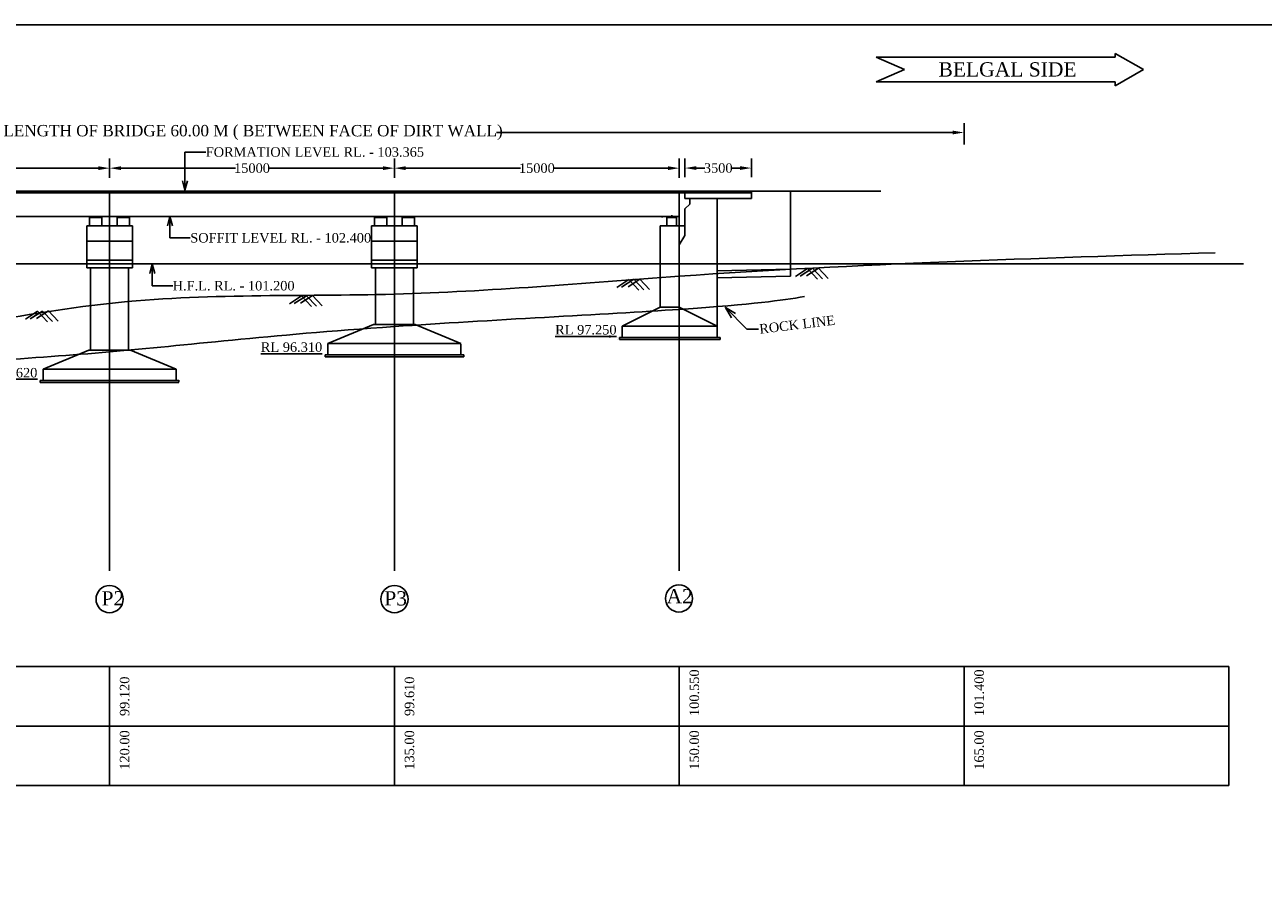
# Model space of a CAD drawing. Header units: millimetres. Extents: x 103078 to 9205504, y -104267 to 3479495.
# Tile 11 of 14: x 3846327 to 3911543, y 3368025 to 3413687. Entities that reach past the tile are written whole.
import ezdxf

# ---------------------------------------------------------------- set-up
doc = ezdxf.new("R2010")
doc.units = ezdxf.units.MM
doc.header["$LTSCALE"] = 500
doc.header["$MEASUREMENT"] = 0
doc.styles.get("Standard").update_dxf_attribs({"font": 'times.ttf'})
doc.styles.add('style1', font='txt.shx', dxfattribs={"height": 1})
doc.dimstyles.get("Standard").update_dxf_attribs({"dimtxt": 400, "dimasz": 215, "dimexe": 0.18, "dimexo": 0.0625, "dimgap": 0.09, "dimtad": 0, "dimtih": 1, "dimtoh": 1, "dimdec": 0, "dimzin": 4, "dimdsep": 46, "dimtxsty": 'Standard', "dimblk": 'OPEN90', "dimcen": 0, "dimadec": 0, "dimazin": 1, "dimtfac": 1, "dimtdec": 0, "dimtix": 1, "dimtofl": 0, "dimtmove": 0, "dimatfit": 3, "dimldrblk": 'OPEN30', "dimfxl": 1, "dimtolj": 1, "dimtzin": 0, "dimarcsym": 0})

# ---------------------------------------------------------------- blocks, each defined once
blk = doc.blocks.new('*D103')
at = {"color": 0, "linetype": 'Continuous', "lineweight": -2, "transparency": 16777216}
for p, q in [((3881093, 3405667), (3881093, 3406645)), ((3884593, 3405667), (3884593, 3406645)), ((3881693, 3406145), (3882133, 3406145)), ((3883993, 3406145), (3883553, 3406145))]:
    blk.add_line(p, q, dxfattribs=at)
for points in [[(3881693, 3406245), (3881693, 3406045), (3881093, 3406145)], [(3883993, 3406245), (3883993, 3406045), (3884593, 3406145)]]:
    blk.add_solid(points, dxfattribs=at)
at = {"layer": 'Defpoints', "color": 0, "linetype": 'Continuous', "lineweight": -2, "transparency": 16777216}
for p in [(3884593, 3406145), (3881093, 3404967), (3884593, 3404967)]:
    blk.add_point(p, dxfattribs=at)
at = {"color": 0, "linetype": 'Continuous', "lineweight": -2, "transparency": 16777216, "insert": (3882843, 3406145), "char_height": 500, "attachment_point": 5}
blk.add_mtext('\\A1;3500', dxfattribs=at)
blk = doc.blocks.new('*D105')
at = {"color": 0, "linetype": 'Continuous', "lineweight": -2, "transparency": 16777216}
for p, q in [((3835793, 3405624), (3835793, 3406639)), ((3850793, 3405624), (3850793, 3406639)), ((3836393, 3406139), (3842427, 3406139)), ((3850193, 3406139), (3844160, 3406139))]:
    blk.add_line(p, q, dxfattribs=at)
for points in [[(3836393, 3406239), (3836393, 3406039), (3835793, 3406139)], [(3850193, 3406239), (3850193, 3406039), (3850793, 3406139)]]:
    blk.add_solid(points, dxfattribs=at)
at = {"layer": 'Defpoints', "color": 0, "linetype": 'Continuous', "lineweight": -2, "transparency": 16777216}
for p in [(3850793, 3406139), (3835793, 3404924), (3850793, 3404924)]:
    blk.add_point(p, dxfattribs=at)
at = {"color": 0, "linetype": 'Continuous', "lineweight": -2, "transparency": 16777216, "insert": (3843293, 3406139), "char_height": 500, "attachment_point": 5}
blk.add_mtext('\\A1;15000', dxfattribs=at)
blk = doc.blocks.new('*D106')
at = {"color": 0, "linetype": 'Continuous', "lineweight": -2, "transparency": 16777216}
for p, q in [((3850793, 3405624), (3850793, 3406639)), ((3865793, 3405624), (3865793, 3406639)), ((3851393, 3406139), (3857427, 3406139)), ((3865193, 3406139), (3859160, 3406139))]:
    blk.add_line(p, q, dxfattribs=at)
for points in [[(3851393, 3406239), (3851393, 3406039), (3850793, 3406139)], [(3865193, 3406239), (3865193, 3406039), (3865793, 3406139)]]:
    blk.add_solid(points, dxfattribs=at)
at = {"layer": 'Defpoints', "color": 0, "linetype": 'Continuous', "lineweight": -2, "transparency": 16777216}
for p in [(3865793, 3406139), (3850793, 3404924), (3865793, 3404924)]:
    blk.add_point(p, dxfattribs=at)
at = {"color": 0, "linetype": 'Continuous', "lineweight": -2, "transparency": 16777216, "insert": (3858293, 3406139), "char_height": 500, "attachment_point": 5}
blk.add_mtext('\\A1;15000', dxfattribs=at)
blk = doc.blocks.new('*D107')
at = {"color": 0, "linetype": 'Continuous', "lineweight": -2, "transparency": 16777216}
for p, q in [((3865793, 3405624), (3865793, 3406639)), ((3880793, 3405624), (3880793, 3406639)), ((3866393, 3406139), (3872427, 3406139)), ((3880193, 3406139), (3874160, 3406139))]:
    blk.add_line(p, q, dxfattribs=at)
for points in [[(3866393, 3406239), (3866393, 3406039), (3865793, 3406139)], [(3880193, 3406239), (3880193, 3406039), (3880793, 3406139)]]:
    blk.add_solid(points, dxfattribs=at)
at = {"layer": 'Defpoints', "color": 0, "linetype": 'Continuous', "lineweight": -2, "transparency": 16777216}
for p in [(3880793, 3406139), (3865793, 3404924), (3880793, 3404924)]:
    blk.add_point(p, dxfattribs=at)
at = {"color": 0, "linetype": 'Continuous', "lineweight": -2, "transparency": 16777216, "insert": (3873293, 3406139), "char_height": 500, "attachment_point": 5}
blk.add_mtext('\\A1;15000', dxfattribs=at)

msp = doc.modelspace()

# ---------------------------------------------------------------- hatches: boundary and pattern name
at = {"linetype": 'Continuous', "lineweight": -2}
h = msp.add_hatch(color=0, dxfattribs=at)
h.dxf.hatch_style = 1
h.paths.add_polyline_path([(3850068.2, 3403599.2), (3849893.2, 3403599.2), (3849893.2, 3403534.2), (3850068.2, 3403534.2)])
h.paths.add_polyline_path([(3850243.2, 3403599.2), (3850068.2, 3403599.2), (3850068.2, 3403534.2), (3850243.2, 3403534.2)])
h = msp.add_hatch(color=0, dxfattribs=at)
h.dxf.hatch_style = 1
h.paths.add_polyline_path([(3851517.8, 3403599.2), (3851342.8, 3403599.2), (3851342.8, 3403534.2), (3851517.8, 3403534.2)])
h.paths.add_polyline_path([(3851692.8, 3403599.2), (3851517.8, 3403599.2), (3851517.8, 3403534.2), (3851692.8, 3403534.2)])
h = msp.add_hatch(color=0, dxfattribs=at)
h.dxf.hatch_style = 1
h.paths.add_polyline_path([(3865068.2, 3403599.2), (3864893.2, 3403599.2), (3864893.2, 3403534.2), (3865068.2, 3403534.2)])
h.paths.add_polyline_path([(3865243.2, 3403599.2), (3865068.2, 3403599.2), (3865068.2, 3403534.2), (3865243.2, 3403534.2)])
h = msp.add_hatch(color=0, dxfattribs=at)
h.dxf.hatch_style = 1
h.paths.add_polyline_path([(3866517.8, 3403599.2), (3866342.8, 3403599.2), (3866342.8, 3403534.2), (3866517.8, 3403534.2)])
h.paths.add_polyline_path([(3866692.8, 3403599.2), (3866517.8, 3403599.2), (3866517.8, 3403534.2), (3866692.8, 3403534.2)])
for points in [[(3880243.2, 3403599.2), (3880393.2, 3403599.2), (3880393.2, 3403534.2), (3880243.2, 3403534.2)], [(3880393.2, 3403599.2), (3880543.2, 3403599.2), (3880543.2, 3403534.2), (3880393.2, 3403534.2)]]:
    msp.add_hatch(color=0, dxfattribs=at).paths.add_polyline_path(points)

# ---------------------------------------------------------------- linework, layer by layer
at = {"color": 0, "linetype": 'Continuous', "lineweight": -2}
for p, q in [((3903745.3, 3412174.2, -14460.2), (3903745.3, 3411974.2, -14460.2)), ((3903745.3, 3412174.2, -14460.2), (3905245.3, 3411324.7, -14460.2)), ((3891154.8, 3411974.2, -14460.2), (3903745.3, 3411974.2, -14460.2)), ((3891154.8, 3411974.2, -14460.2), (3892654.8, 3411324.7, -14460.2)), ((3892654.8, 3411324.7, -14460.2), (3891154.8, 3410674.7, -14460.2)), ((3905245.3, 3411324.7, -14460.2), (3903745.3, 3410474.7, -14460.2)), ((3891154.8, 3410674.7, -14460.2), (3903745.3, 3410674.7, -14460.2)), ((3903745.3, 3410674.7, -14460.2), (3903745.3, 3410474.7, -14460.2)), ((3895793.2, 3407387.2, -14460.2), (3895793.2, 3408516.2, -14460.2)), ((3895193.2, 3408016.2, -14460.2), (3871172.7, 3408016.2, -14460.2)), ((3880793.2, 3404924.2, -14460.2), (3809734.8, 3404924.2, -14460.2)), ((3850793.2, 3397449.2, -14460.2), (3850793.2, 3404924.2, -14460.2)), ((3865793.2, 3397449.2, -14460.2), (3865793.2, 3404924.2, -14460.2)), ((3891401.8, 3404924.2, -14460.2), (3880793.2, 3404924.2, -14460.2)), ((3880793.2, 3396796, -14460.2), (3880793.2, 3404924.2, -14460.2)), ((3880793.2, 3396796, -14460.2), (3880793.2, 3404924.2, -14460.2)), ((3884593.2, 3404549.2, -14460.2), (3884593.2, 3404924.2, -14460.2)), ((3880793.2, 3404849.2, -14460.2), (3816993.2, 3404849.2, -14460.2)), ((3884593.2, 3404849.2, -14460.2), (3880793.2, 3404849.2, -14460.2)), ((3881093.2, 3404549.2, -14460.2), (3881093.2, 3404849.2, -14460.2)), ((3884593.2, 3404549.2, -14460.2), (3881093.2, 3404549.2, -14460.2)), ((3881343.2, 3404249.2, -14460.2), (3881343.2, 3404549.2, -14460.2)), ((3882793.2, 3397222.6, -14460.2), (3882793.2, 3404549.2, -14460.2)), ((3880393.2, 3403534.2, -14460.2), (3880393.2, 3403667.2, -14460.2)), ((3881343.2, 3404249.2, -14460.2), (3881093.2, 3403999.2, -14460.2)), ((3881093.2, 3402599.2, -14460.2), (3881093.2, 3403999.2, -14460.2)), ((3880793.2, 3403599.2, -14460.2), (3820793.2, 3403599.2, -14460.2)), ((3849593.2, 3403099.2, -14460.2), (3851993.2, 3403099.2, -14460.2)), ((3849593.2, 3403099.2, -14460.2), (3849593.2, 3400899.2, -14460.2)), ((3849743.2, 3403534.2, -14460.2), (3850393.2, 3403534.2, -14460.2)), ((3849743.2, 3403534.2, -14460.2), (3849743.2, 3403099.2, -14460.2)), ((3849893.2, 3403599.2, -14460.2), (3849893.2, 3403534.2, -14460.2)), ((3850243.2, 3403599.2, -14460.2), (3850243.2, 3403534.2, -14460.2)), ((3850393.2, 3403534.2, -14460.2), (3850393.2, 3403099.2, -14460.2)), ((3851192.8, 3403534.2, -14460.2), (3851842.8, 3403534.2, -14460.2)), ((3851192.8, 3403534.2, -14460.2), (3851192.8, 3403099.2, -14460.2)), ((3851342.8, 3403599.2, -14460.2), (3851342.8, 3403534.2, -14460.2)), ((3851692.8, 3403599.2, -14460.2), (3851692.8, 3403534.2, -14460.2)), ((3851842.8, 3403534.2, -14460.2), (3851842.8, 3403099.2, -14460.2)), ((3851993.2, 3403099.2, -14460.2), (3851993.2, 3400899.2, -14460.2)), ((3864593.2, 3403099.2, -14460.2), (3866993.2, 3403099.2, -14460.2)), ((3864593.2, 3403099.2, -14460.2), (3864593.2, 3400899.2, -14460.2)), ((3864743.2, 3403534.2, -14460.2), (3865393.2, 3403534.2, -14460.2)), ((3864743.2, 3403534.2, -14460.2), (3864743.2, 3403099.2, -14460.2)), ((3864893.2, 3403599.2, -14460.2), (3864893.2, 3403534.2, -14460.2)), ((3865243.2, 3403599.2, -14460.2), (3865243.2, 3403534.2, -14460.2)), ((3865393.2, 3403534.2, -14460.2), (3865393.2, 3403099.2, -14460.2)), ((3866192.8, 3403534.2, -14460.2), (3866842.8, 3403534.2, -14460.2)), ((3866192.8, 3403534.2, -14460.2), (3866192.8, 3403099.2, -14460.2)), ((3866342.8, 3403599.2, -14460.2), (3866342.8, 3403534.2, -14460.2)), ((3866692.8, 3403599.2, -14460.2), (3866692.8, 3403534.2, -14460.2)), ((3866842.8, 3403534.2, -14460.2), (3866842.8, 3403099.2, -14460.2)), ((3866993.2, 3403099.2, -14460.2), (3866993.2, 3400899.2, -14460.2)), ((3879793.2, 3403099.2, -14460.2), (3881093.2, 3403099.2, -14460.2)), ((3879793.2, 3398822.6, -14460.2), (3879793.2, 3403099.2, -14460.2)), ((3879893.2, 3403599.2, -14460.2), (3879893.2, 3403534.2, -14460.2)), ((3880643.2, 3403534.2, -14460.2), (3880143.2, 3403534.2, -14460.2)), ((3880143.2, 3403534.2, -14460.2), (3880143.2, 3403099.2, -14460.2)), ((3880793.2, 3403599.2, -14460.2), (3880243.2, 3403599.2, -14460.2)), ((3880243.2, 3403599.2, -14460.2), (3880243.2, 3403534.2, -14460.2)), ((3880543.2, 3403599.2, -14460.2), (3880243.2, 3403599.2, -14460.2)), ((3880543.2, 3403534.2, -14460.2), (3880543.2, 3403599.2, -14460.2)), ((3880643.2, 3403534.2, -14460.2), (3880643.2, 3403099.2, -14460.2)), ((3881093.2, 3402599.2, -14460.2), (3880793.2, 3402099.2, -14460.2)), ((3849593.2, 3402299.2, -14460.2), (3851993.2, 3402299.2, -14460.2)), ((3864593.2, 3402299.2, -14460.2), (3866993.2, 3402299.2, -14460.2)), ((3810793.2, 3401099.2, -14460.2), (3910495.3, 3401099.2, -14460.2)), ((3849593.2, 3401299.2, -14460.2), (3851993.2, 3401299.2, -14460.2)), ((3864593.2, 3401299.2, -14460.2), (3866993.2, 3401299.2, -14460.2)), ((3849593.2, 3400899.2, -14460.2), (3851993.2, 3400899.2, -14460.2)), ((3849793.2, 3400899.2, -14460.2), (3849793.2, 3397449.2, -14460.2)), ((3851793.2, 3400899.2, -14460.2), (3851793.2, 3397449.2, -14460.2)), ((3864593.2, 3400899.2, -14460.2), (3866993.2, 3400899.2, -14460.2)), ((3864793.2, 3400899.2, -14460.2), (3864793.2, 3397909.2, -14460.2)), ((3864793.2, 3400453, -14460.2), (3864793.2, 3397909.2, -14460.2)), ((3865793.2, 3384935, -14460.2), (3865793.2, 3400453, -14460.2)), ((3866793.2, 3400899.2, -14460.2), (3866793.2, 3397909.2, -14460.2)), ((3866793.2, 3400453, -14460.2), (3866793.2, 3397909.2, -14460.2)), ((3887549.5, 3400854.9, 8256.8), (3886913.9, 3400441.6, 20701.5)), ((3887802.8, 3400867.1, 8120.8), (3887161.2, 3400449.8, 20685.2)), ((3888120.3, 3400870.1, 8256.8), (3887498.9, 3400466, 20423.5)), ((3887549.5, 3400854.9, 8256.8), (3888073.9, 3400303.5, 22395.4)), ((3887802.8, 3400867.1, 8120.8), (3888332.3, 3400310.4, 22395.4)), ((3888120.3, 3400870.1, 8256.8), (3888632.9, 3400331.1, 22079.5)), ((3878144.1, 3400276.5, -17529.8), (3877508.6, 3399863.2, -5085.1)), ((3878397.5, 3400288.7, -17665.8), (3877755.8, 3399871.4, -5101.4)), ((3878714.9, 3400291.7, -17529.8), (3878093.6, 3399887.7, -5363.1)), ((3878144.1, 3400276.5, -17529.8), (3878668.5, 3399725.2, -3391.2)), ((3878397.5, 3400288.7, -17665.8), (3878927, 3399732.1, -3391.2)), ((3878714.9, 3400291.7, -17529.8), (3879227.6, 3399752.7, -3707.1)), ((3849793.2, 3399306.8, -14460.2), (3849793.2, 3396563, -14460.2)), ((3850793.2, 3384935, -14460.2), (3850793.2, 3399306.8, -14460.2)), ((3851793.2, 3399306.8, -14460.2), (3851793.2, 3396563, -14460.2)), ((3860901.1, 3399412.8, -14460.2), (3860265.6, 3398999.5, -2015.5)), ((3861154.5, 3399425, -14596.2), (3860512.8, 3399007.8, -2031.8)), ((3861471.9, 3399428, -14460.2), (3860850.6, 3399024, -2293.5)), ((3860901.1, 3399412.8, -14460.2), (3861425.5, 3398861.5, -321.6)), ((3861154.5, 3399425, -14596.2), (3861683.9, 3398868.4, -321.6)), ((3861471.9, 3399428, -14460.2), (3861984.6, 3398889, -637.5)), ((3879793.2, 3398822.6, -14460.2), (3879793.2, 3399367.4, -14460.2)), ((3880793.2, 3386128.6, -14460.2), (3880793.2, 3399367.4, -14460.2)), ((3880793.2, 3386128.6, -14460.2), (3880793.2, 3399367.4, -14460.2)), ((3880793.2, 3384935, -14460.2), (3880793.2, 3399367.4, -14460.2)), ((3882793.2, 3397222.6, -14460.2), (3882793.2, 3399212.9, -14460.2)), ((3847000.5, 3398607.8, -14324.1), (3846365, 3398194.5, -1879.4)), ((3847253.9, 3398620, -14460.2), (3846612.2, 3398202.7, -1895.7)), ((3847571.3, 3398623, -14324.1), (3846950, 3398218.9, -2157.4)), ((3847000.5, 3398607.8, -14324.1), (3847524.9, 3398056.4, -185.5)), ((3847253.9, 3398620, -14460.2), (3847783.4, 3398063.3, -185.5)), ((3847571.3, 3398623, -14324.1), (3848084, 3398084, -501.4)), ((3877793.2, 3397822.6, -14460.2), (3879793.2, 3398822.6, -14460.2)), ((3879793.2, 3398822.6, -14460.2), (3880793.2, 3398822.6, -14460.2)), ((3880793.2, 3398822.6, -14460.2), (3882793.2, 3397822.6, -14460.2)), ((3880793.2, 3397122.6, -14460.2), (3880793.2, 3398622.6, -14460.2)), ((3864693.2, 3397909.2, -14460.2), (3862293.2, 3396909.2, -14460.2)), ((3864693.2, 3397909.2, -14460.2), (3866893.2, 3397909.2, -14460.2)), ((3866893.2, 3397909.2, -14460.2), (3869293.2, 3396909.2, -14460.2)), ((3882793.2, 3397822.6, -14460.2), (3877793.2, 3397822.6, -14460.2)), ((3877793.2, 3397822.6, -14460.2), (3877793.2, 3397222.6, -14460.2)), ((3865793.2, 3396209.2, -14460.2), (3865793.2, 3397709.2, -14460.2)), ((3877143.2, 3397222.6, -14460.2), (3877143.2, 3397322.6, -14460.2)), ((3877545.4, 3397222.6, -14460.2), (3877543.2, 3397222.6, -14460.2)), ((3877545.4, 3397122.6, -14460.2), (3877543.2, 3397122.6, -14460.2)), ((3877643.2, 3397122.6, -14460.2), (3877643.2, 3397222.6, -14460.2)), ((3882943.2, 3397222.6, -14460.2), (3877643.2, 3397222.6, -14460.2)), ((3882943.2, 3397122.6, -14460.2), (3877643.2, 3397122.6, -14460.2)), ((3880793.2, 3396796, -14460.2), (3880793.2, 3397449.2, -14460.2)), ((3882943.2, 3397122.6, -14460.2), (3882943.2, 3397222.6, -14460.2)), ((3849693.2, 3396563, -14460.2), (3847293.2, 3395563, -14460.2)), ((3849693.2, 3396563, -14460.2), (3851893.2, 3396563, -14460.2)), ((3851893.2, 3396563, -14460.2), (3854293.2, 3395563, -14460.2)), ((3862293.2, 3396309.2, -14460.2), (3862293.2, 3396909.2, -14460.2)), ((3862293.2, 3396909.2, -14460.2), (3869293.2, 3396909.2, -14460.2)), ((3869293.2, 3396309.2, -14460.2), (3869293.2, 3396899.2, -14460.2)), ((3850793.2, 3394863, -14460.2), (3850793.2, 3396363, -14460.2)), ((3862143.2, 3396209.2, -14460.2), (3862143.2, 3396309.2, -14460.2)), ((3862143.2, 3396309.2, -14460.2), (3869443.2, 3396309.2, -14460.2)), ((3862143.2, 3396209.2, -14460.2), (3869443.2, 3396209.2, -14460.2)), ((3869443.2, 3396209.2, -14460.2), (3869443.2, 3396309.2, -14460.2)), ((3847293.2, 3394963, -14460.2), (3847293.2, 3395563, -14460.2)), ((3847293.2, 3395563, -14460.2), (3854293.2, 3395563, -14460.2)), ((3854293.2, 3394973, -14460.2), (3854293.2, 3395563, -14460.2)), ((3847143.2, 3394863, -14460.2), (3847143.2, 3394963, -14460.2)), ((3847143.2, 3394963, -14460.2), (3854443.2, 3394963, -14460.2)), ((3847143.2, 3394863, -14460.2), (3854443.2, 3394863, -14460.2)), ((3854443.2, 3394873, -14460.2), (3854443.2, 3394973, -14460.2)), ((3909732.3, 3379899.2, -14460.2), (3789067.8, 3379899.2, -14460.2)), ((3850793.2, 3379899.2, -14460.2), (3850793.2, 3373650.7, -14460.2)), ((3865793.2, 3379899.2, -14460.2), (3865793.2, 3373650.7, -14460.2)), ((3880793.2, 3379899.2, -14460.2), (3880793.2, 3373650.7, -14460.2)), ((3895793.2, 3379899.2, -14460.2), (3895793.2, 3373650.7, -14460.2)), ((3909732.3, 3379899.2, -14460.2), (3909732.3, 3373650.7, -14460.2)), ((3909732.3, 3376774.7, -14460.2), (3789067.8, 3376774.7, -14460.2)), ((3909732.3, 3373650.7, -14460.2), (3789067.8, 3373650.7, -14460.2)), ((3865793.2, 3373650.7, -14460.2), (3880793.2, 3373650.7, -14460.2)), ((3895793.2, 3373650.7, -14460.2), (3909732.3, 3373650.7, -14460.2))]:
    msp.add_line(p, q, dxfattribs=at)
at = {"linetype": 'Continuous', "lineweight": -2}
for p, q in [((3886653, 3400447.5, 14152.9), (3886653, 3404924.2, -14460.2)), ((3882793.2, 3400731, -14460.2), (3886653, 3400815.5, 14152.8)), ((3882793.2, 3400363, -14460.2), (3886653, 3400447.5, 14152.9))]:
    msp.add_line(p, q, dxfattribs=at)
at = {"color": 0, "linetype": 'Continuous', "lineweight": -2}
msp.add_lwpolyline([(3951067.1, 3302795), (3777417.8, 3302795), (3777417.8, 3413686.8), (3951067.1, 3413686.8)], close=True, dxfattribs=at)
for centre in [(3850793.2, 3383453.1, -14460.2), (3865793.2, 3383453.1, -14460.2), (3880777.8, 3383490, -14460.2)]:
    msp.add_circle(centre, 714.4, dxfattribs=at)
for points in [[(3795804.8, 3402527.7, -14460.2), (3818793.2, 3400087.5, -14460.2), (3835793.2, 3397219.2, -14460.2), (3850793.2, 3399019.2, -14460.2), (3865793.2, 3399509.2, -14460.2), (3880793.2, 3400449.2, -14460.2), (3909010.7, 3401690, -14460.2)], [(3817053, 3393215.5), (3820793.2, 3393518.2, -14460.2), (3835793.2, 3395219.2, -14460.2), (3850789, 3396468), (3865793.2, 3397802, -14460.2), (3880793.2, 3398706.5, -14460.2), (3887394, 3399377.5)]]:
    msp.add_spline(points, degree=3, dxfattribs=at)
msp.add_solid([(3895193.2, 3408116.2, -14460.2), (3895193.2, 3407916.2, -14460.2), (3895793.2, 3408016.2, -14460.2)], dxfattribs=at)

# ---------------------------------------------------------------- texts
at = {"color": 0, "linetype": 'Continuous', "lineweight": -2, "insert": (3901712.9, 3411713.6, 8039.8), "char_height": 750, "attachment_point": 3, "style": 'style1'}
msp.add_mtext('{\\fTimes New Roman|b0|i0|c0|p18;BELGAL SIDE}', dxfattribs=at)
at = {"color": 0, "linetype": 'Continuous', "lineweight": -2}
for s, insert, char_height, attachment_point in [('\\A1;{\\H1.2x;LENGTH OF BRIDGE 60.00 M ( BETWEEN FACE OF DIRT WALL)}', (3858293.2, 3408016.2, -14460.2), 500, 5), ('FORMATION LEVEL RL. - 103.365', (3855857.4, 3406985.2, -14460.2), 500, 4), ('SOFFIT LEVEL RL. - 102.400', (3855042.5, 3402468.2, -14460.2), 500, 4), ('H.F.L. RL. - 101.200', (3854115.9, 3399946.7, -14460.2), 500, 4), ('{\\LRL 97.250}', (3874259.4, 3397883.4, -14460.2), 500, 1), ('{\\LRL 96.310}', (3858759.4, 3396970.1, -14460.2), 500, 1), ('{\\LRL 95.620}', (3843759.4, 3395623.8, -14460.2), 500, 1), ('P2', (3850368.6, 3383870.2, -14460.2), 750, 1), ('P3', (3865258.9, 3383870.2, -14460.2), 750, 1), ('A2', (3880121.1, 3383983.5, -14460.2), 750, 1)]:
    msp.add_mtext(s, dxfattribs=dict(at, insert=insert, char_height=char_height, attachment_point=attachment_point))
at = {"color": 0, "linetype": 'Continuous', "lineweight": -2, "char_height": 500}
for s, insert, attachment_point, rotation in [('ROCK LINE', (3885009.7, 3397665.1, -16107.5), 4, 6.857188), ('100.550', (3881843.8, 3377299.6, -14460.2), 7, 90), ('101.400', (3896843.8, 3377299.6, -14460.2), 7, 90), ('99.120', (3851843.8, 3377299.6, -14460.2), 7, 90), ('99.610', (3866843.8, 3377299.6, -14460.2), 7, 90), ('120.00', (3851843.8, 3374471.9, -14460.2), 7, 90), ('135.00', (3866843.8, 3374471.9, -14460.2), 7, 90), ('150.00', (3881843.8, 3374471.9, -14460.2), 7, 90), ('165.00', (3896843.8, 3374471.9, -14460.2), 7, 90)]:
    msp.add_mtext(s, dxfattribs=dict(at, insert=insert, attachment_point=attachment_point, rotation=rotation))

# ---------------------------------------------------------------- dimensions: what is measured, and where the dimension line sits
at = {"color": 0, "linetype": 'Continuous', "lineweight": -2}
for base, p1, p2, picture, middle in [((3850793.2, 3406139.2, -14460.2), (3835793.2, 3404924.2, -14460.2), (3850793.2, 3404924.2, -14460.2), '*D105', (3843293.2, 3406139.2, -14460.2)), ((3865793.2, 3406139.2, -14460.2), (3850793.2, 3404924.2, -14460.2), (3865793.2, 3404924.2, -14460.2), '*D106', (3858293.2, 3406139.2, -14460.2)), ((3880793.2, 3406139.2, -14460.2), (3865793.2, 3404924.2, -14460.2), (3880793.2, 3404924.2, -14460.2), '*D107', (3873293.2, 3406139.2, -14460.2)), ((3884593.2, 3406144.7, -14460.2), (3881093.2, 3404967.2, -14460.2), (3884593.2, 3404967.2, -14460.2), '*D103', (3882843.2, 3406144.7, -14460.2))]:
    dim = msp.add_linear_dim(base=base, p1=p1, p2=p2, dimstyle='Standard', override={"dimtxt": 500, "dimasz": 600, "dimexe": 500, "dimexo": 700, "dimfxl": 300}, dxfattribs=at)
    dim.commit()
    dim.dimension.update_dxf_attribs({"geometry": picture, "text_midpoint": middle})

# ---------------------------------------------------------------- leaders
at = {"color": 0, "linetype": 'Continuous', "lineweight": -2, "annotation_type": 0, "has_hookline": 1, "hookline_direction": 0}
for points, override, text_width in [([(3854764.3, 3404980.7, -14460.2), (3854764.3, 3406985.2, -14460.2), (3855857.3, 3406985.2, -14460.2)], {"dimtxt": 750, "dimasz": 500, "dimexe": 500, "dimexo": 700, "dimfxl": 300}, 11177), ([(3853970.3, 3403599.2, -14460.2), (3853970.3, 3402468.2, -14460.2), (3855042.4, 3402468.2, -14460.2)], {"dimtxt": 750, "dimasz": 500, "dimexe": 500, "dimexo": 700, "dimfxl": 300}, 9237.9), ([(3853043.7, 3401101.7, -14460.2), (3853043.7, 3399946.7, -14460.2), (3854115.8, 3399946.7, -14460.2)], {"dimtxt": 750, "dimasz": 500, "dimexe": 500, "dimexo": 700, "dimfxl": 300}, 6236.5), ([(3883225, 3398804.5), (3884343.5, 3397664), (3884970, 3397664)], {"dimtxt": 500, "dimasz": 600, "dimexe": 500, "dimexo": 700, "dimfxl": 300}, 5114.3)]:
    msp.add_leader(points, dimstyle='Standard', override=override, dxfattribs=dict(at, text_width=text_width))

doc.saveas('drawing.dxf')
